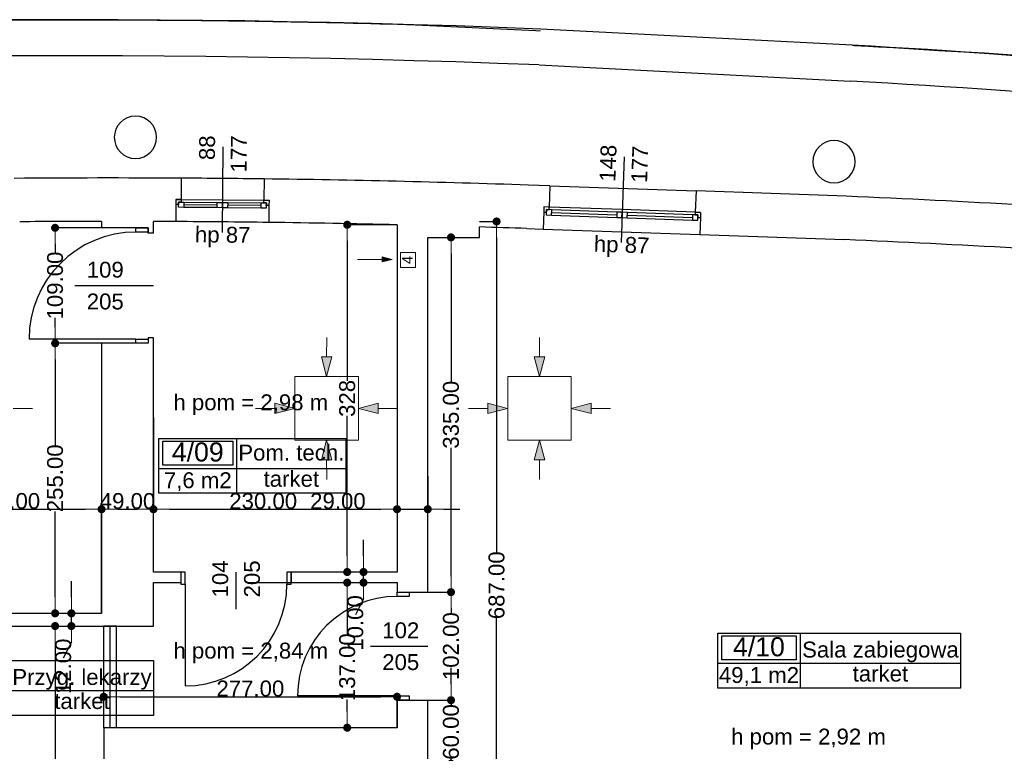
# Model space of a CAD drawing. Header units: millimetres. Extents: x -166872 to -65719, y 14266 to 44345.
# Tile 25 of 65: x -134011 to -124714, y 37437 to 44345. Entities that reach past the tile are written whole.
import ezdxf
from ezdxf.enums import TextEntityAlignment as Align

# ---------------------------------------------------------------- set-up
doc = ezdxf.new("R2010")
doc.units = ezdxf.units.MM
doc.header["$MEASUREMENT"] = 0
doc.linetypes.add('Wipeout_Contour', pattern=[1000, 0, -1000])
for name, color, linetype in [('Belka', 7, 'Continuous'), ('Drzwi', 7, 'Continuous'), ('Linia', 7, 'Continuous'), ('Obiekt', 7, 'Continuous'), ('Okno', 7, 'Continuous'), ('Strefa', 7, 'Continuous'), ('Strop', 7, 'Continuous'), ('Słup', 7, 'Continuous'), ('Tekst', 7, 'Continuous'), ('Wymiary', 63, 'Continuous'), ('Ściana', 7, 'Continuous')]:
    doc.layers.add(name, color=color, linetype=linetype)
doc.styles.add('Arial', font='txt')
doc.styles.add('Times new roman', font='txt')
doc.dimstyles.new('GENERATED_STYLE__1', dxfattribs={"dimtxt": 150, "dimasz": 152, "dimexe": 0.18, "dimexo": 0, "dimgap": 0.09, "dimtad": 1, "dimtih": 1, "dimtoh": 1, "dimlfac": 0.1, "dimzin": 0, "dimdsep": 46, "dimtxsty": 'Arial', "dimblk": 'ARROWHEAD_11', "dimblk1": 'ARROWHEAD_11', "dimblk2": 'ARROWHEAD_11', "dimcen": 0.09, "dimclrd": 114, "dimclre": 114, "dimclrt": 114, "dimazin": 0, "dimtfac": 1, "dimtdec": 4, "dimtmove": 0, "dimatfit": 3, "dimfxl": 1, "dimtolj": 1, "dimtzin": 0, "dimarcsym": 0})
doc.dimstyles.new('GENERATED_STYLE__2', dxfattribs={"dimtxt": 150, "dimasz": 152, "dimexe": 0.18, "dimexo": 0, "dimgap": 0.09, "dimtad": 1, "dimlfac": 0.1, "dimzin": 0, "dimdsep": 46, "dimtxsty": 'Arial', "dimblk": 'ARROWHEAD_11', "dimblk1": 'ARROWHEAD_11', "dimblk2": 'ARROWHEAD_11', "dimcen": 0.09, "dimclrd": 114, "dimclre": 114, "dimclrt": 114, "dimazin": 0, "dimtfac": 1, "dimtdec": 4, "dimtmove": 0, "dimatfit": 3, "dimfxl": 1, "dimtolj": 1, "dimtzin": 0, "dimarcsym": 0})

# ---------------------------------------------------------------- blocks, each defined once
blk = doc.blocks.new('Przyg. lekarzy_4_08_8', base_point=(-134097.5, 38009.7))
at = {"layer": 'Strefa'}
for p, q in [((-134831.6, 38292.6), (-132748.2, 38292.6)), ((-134831.6, 37774), (-134831.6, 38292.6)), ((-134794.9, 38266.6), (-134134.2, 38266.6)), ((-134794.9, 38040.3), (-134794.9, 38266.6)), ((-134134.2, 38266.6), (-134134.2, 38040.3)), ((-134097.5, 38292.6), (-134097.5, 37774)), ((-132748.2, 38292.6), (-132748.2, 37774)), ((-134134.2, 38040.3), (-134794.9, 38040.3)), ((-134831.6, 38009.7), (-132748.2, 38009.7)), ((-132748.2, 37774), (-134831.6, 37774))]:
    blk.add_line(p, q, dxfattribs=at)
at = {"layer": 'Strefa', "style": 'Arial'}
for tag, height, p in [('ROOM_NUMBER', 180, (-134464.5, 38164.6)), ('ROOM_NAME', 150, (-133422.9, 38138.1)), ('ROOM_CALC_AREA', 150, (-134464.5, 37897.6)), ('floor_f', 150, (-133422.9, 37911))]:
    blk.add_attdef(tag, text='', height=height, dxfattribs=at).set_placement(p, align=Align.MIDDLE_CENTER)
blk = doc.blocks.new('Pom. tech._4_09_9', base_point=(-131962.5, 40108.2))
at = {"layer": 'Strefa'}
for p, q in [((-132696.5, 40391.1), (-130930, 40391.1)), ((-132696.5, 39872.5), (-132696.5, 40391.1)), ((-132659.8, 40365.1), (-131999.2, 40365.1)), ((-132659.8, 40138.8), (-132659.8, 40365.1)), ((-131999.2, 40365.1), (-131999.2, 40138.8)), ((-131962.5, 40391.1), (-131962.5, 39872.5)), ((-130930, 40391.1), (-130930, 39872.5)), ((-132696.5, 40108.2), (-130930, 40108.2)), ((-131999.2, 40138.8), (-132659.8, 40138.8)), ((-130930, 39872.5), (-132696.5, 39872.5))]:
    blk.add_line(p, q, dxfattribs=at)
at = {"layer": 'Strefa', "style": 'Arial'}
for tag, height, p in [('ROOM_NUMBER', 180, (-132329.5, 40263.1)), ('ROOM_NAME', 150, (-131446.3, 40257)), ('ROOM_CALC_AREA', 150, (-132329.5, 39996.2)), ('floor_f', 150, (-131446.3, 40009.5))]:
    blk.add_attdef(tag, text='', height=height, dxfattribs=at).set_placement(p, align=Align.MIDDLE_CENTER)
blk = doc.blocks.new('Sala zabiegowa_4_10_10', base_point=(-126641.4, 38268.8))
at = {"layer": 'Strefa'}
for p, q in [((-127420.4, 38551.7), (-125126.5, 38551.7)), ((-127420.4, 38033.1), (-127420.4, 38551.7)), ((-127381.5, 38525.7), (-126680.3, 38525.7)), ((-127381.5, 38299.5), (-127381.5, 38525.7)), ((-126680.3, 38525.7), (-126680.3, 38299.5)), ((-126641.4, 38551.7), (-126641.4, 38033.1)), ((-125126.5, 38551.7), (-125126.5, 38033.1)), ((-127420.4, 38268.8), (-125126.5, 38268.8)), ((-126680.3, 38299.5), (-127381.5, 38299.5)), ((-125126.5, 38033.1), (-127420.4, 38033.1))]:
    blk.add_line(p, q, dxfattribs=at)
at = {"layer": 'Strefa', "style": 'Arial'}
for tag, height, p in [('ROOM_NUMBER', 180, (-127030.9, 38423.8)), ('ROOM_NAME', 150, (-125883.9, 38397.2)), ('ROOM_CALC_AREA', 150, (-127030.9, 38156.8)), ('floor_f', 150, (-125883.9, 38170.1))]:
    blk.add_attdef(tag, text='', height=height, dxfattribs=at).set_placement(p, align=Align.MIDDLE_CENTER)
blk = doc.blocks.new('ARROWHEAD_11')
at = {"color": 0, "linetype": 'Continuous', "lineweight": 0}
blk.add_line((0, 0), (-1, 0), dxfattribs=at)
at = {"color": 0, "linetype": 'Continuous', "lineweight": 0, "const_width": 0.25, "flags": 128}
blk.add_lwpolyline([(-0.125, 0, 1), (0.125, 0, 1)], format="xyb", close=True, dxfattribs=at)
blk = doc.blocks.new('*D5868')
at = {"layer": 'Defpoints', "color": 0}
for p in [(-130158, 37919.3), (-129938.5, 37919.3), (-130158, 37319.3)]:
    blk.add_point(p, dxfattribs=at)
at = {"layer": 'Wymiary', "color": 114, "lineweight": -2}
for p, q in [((-129938.5, 38071.3), (-129938.5, 38223.3)), ((-130158, 37919.3), (-129938.3, 37919.3)), ((-129938.5, 37919.3), (-129938.5, 37872.7)), ((-130158, 37319.3), (-129938.3, 37319.3)), ((-129938.5, 37319.3), (-129938.5, 37366)), ((-129938.5, 37167.3), (-129938.5, 37015.3))]:
    blk.add_line(p, q, dxfattribs=at)
at = {"layer": 'Wymiary', "color": 114, "lineweight": -2, "xscale": 152, "yscale": 152, "zscale": 152}
for p, rotation in [((-129938.5, 37919.3), 270), ((-129938.5, 37319.3), 90)]:
    blk.add_blockref('ARROWHEAD_11', p, dxfattribs=dict(at, rotation=rotation))
at = {"layer": 'Wymiary', "color": 114, "lineweight": 13, "insert": (-129938.5, 37619.3), "char_height": 150, "attachment_point": 5, "rotation": 90, "style": 'Arial'}
blk.add_mtext('\\A1;60.00', dxfattribs=at)
blk = doc.blocks.new('*D5869')
at = {"layer": 'Defpoints', "color": 0}
for p in [(-130158, 38939.3), (-129938.5, 38939.3), (-130158, 37919.3)]:
    blk.add_point(p, dxfattribs=at)
at = {"layer": 'Wymiary', "color": 114, "lineweight": -2}
for p, q in [((-130158, 38939.3), (-129938.3, 38939.3)), ((-129938.5, 38787.3), (-129938.5, 38733.5)), ((-129938.5, 38071.3), (-129938.5, 38125.2)), ((-130158, 37919.3), (-129938.3, 37919.3))]:
    blk.add_line(p, q, dxfattribs=at)
at = {"layer": 'Wymiary', "color": 114, "lineweight": -2, "xscale": 152, "yscale": 152, "zscale": 152}
for p, rotation in [((-129938.5, 38939.3), 90), ((-129938.5, 37919.3), 270)]:
    blk.add_blockref('ARROWHEAD_11', p, dxfattribs=dict(at, rotation=rotation))
at = {"layer": 'Wymiary', "color": 114, "lineweight": 13, "insert": (-129938.5, 38429.3), "char_height": 150, "attachment_point": 5, "rotation": 90, "style": 'Arial'}
blk.add_mtext('\\A1;102.00', dxfattribs=at)
blk = doc.blocks.new('*D5870')
at = {"layer": 'Defpoints', "color": 0}
for p in [(-130158, 42289.3), (-129938.5, 42289.3), (-130158, 38939.3)]:
    blk.add_point(p, dxfattribs=at)
at = {"layer": 'Wymiary', "color": 114, "lineweight": -2}
for p, q in [((-130158, 42289.3), (-129938.3, 42289.3)), ((-129938.5, 42137.3), (-129938.5, 40925.5)), ((-129938.5, 39091.3), (-129938.5, 40303.2)), ((-130158, 38939.3), (-129938.3, 38939.3))]:
    blk.add_line(p, q, dxfattribs=at)
at = {"layer": 'Wymiary', "color": 114, "lineweight": -2, "xscale": 152, "yscale": 152, "zscale": 152}
for p, rotation in [((-129938.5, 42289.3), 90), ((-129938.5, 38939.3), 270)]:
    blk.add_blockref('ARROWHEAD_11', p, dxfattribs=dict(at, rotation=rotation))
at = {"layer": 'Wymiary', "color": 114, "lineweight": 13, "insert": (-129938.5, 40614.3), "char_height": 150, "attachment_point": 5, "rotation": 90, "style": 'Arial'}
blk.add_mtext('\\A1;335.00', dxfattribs=at)
blk = doc.blocks.new('*D5871')
at = {"layer": 'Defpoints', "color": 0}
for p in [(-131843, 39029.3), (-130918.4, 39029.3), (-130448, 37659.3)]:
    blk.add_point(p, dxfattribs=at)
at = {"layer": 'Wymiary', "color": 114, "lineweight": -2}
for p, q in [((-131843, 39029.3), (-130918.2, 39029.3)), ((-130918.4, 38877.3), (-130918.4, 38534.6)), ((-130918.4, 37811.3), (-130918.4, 37926.4)), ((-130448, 37659.3), (-130918.6, 37659.3))]:
    blk.add_line(p, q, dxfattribs=at)
at = {"layer": 'Wymiary', "color": 114, "lineweight": -2, "xscale": 152, "yscale": 152, "zscale": 152}
for p, rotation in [((-130918.4, 39029.3), 90), ((-130918.4, 37659.3), 270)]:
    blk.add_blockref('ARROWHEAD_11', p, dxfattribs=dict(at, rotation=rotation))
at = {"layer": 'Wymiary', "color": 114, "lineweight": 13, "insert": (-130918.4, 38230.5), "char_height": 150, "attachment_point": 5, "rotation": 90, "style": 'Arial'}
blk.add_mtext('\\A1;137.00', dxfattribs=at)
blk = doc.blocks.new('*D5872')
at = {"layer": 'Defpoints', "color": 0}
for p in [(-130765, 39129.3), (-130448, 39129.3), (-131843, 39029.3)]:
    blk.add_point(p, dxfattribs=at)
at = {"layer": 'Wymiary', "color": 114, "lineweight": -2}
for p, q in [((-130765, 39281.3), (-130765, 39433.3)), ((-130448, 39129.3), (-130765.2, 39129.3)), ((-130765, 39029.3), (-130765, 39129.3)), ((-131843, 39029.3), (-130764.9, 39029.3)), ((-130765, 38877.3), (-130841.7, 38725.3))]:
    blk.add_line(p, q, dxfattribs=at)
at = {"layer": 'Wymiary', "color": 114, "lineweight": -2, "xscale": 152, "yscale": 152, "zscale": 152}
for p, rotation in [((-130765, 39129.3), 270), ((-130765, 39029.3), 90)]:
    blk.add_blockref('ARROWHEAD_11', p, dxfattribs=dict(at, rotation=rotation))
at = {"layer": 'Wymiary', "color": 114, "lineweight": 13, "insert": (-130841.7, 38648.6), "char_height": 150, "attachment_point": 5, "rotation": 90, "style": 'Arial'}
blk.add_mtext('\\A1;10.00', dxfattribs=at)
blk = doc.blocks.new('*D5873')
at = {"layer": 'Defpoints', "color": 0}
for p in [(-130918.4, 42408.3), (-130448, 42408.3), (-130448, 39129.3)]:
    blk.add_point(p, dxfattribs=at)
at = {"layer": 'Wymiary', "color": 114, "lineweight": -2}
for p, q in [((-130448, 42408.3), (-130918.6, 42408.3)), ((-130918.4, 42256.3), (-130918.4, 40934.7)), ((-130918.4, 39281.3), (-130918.4, 40602.9)), ((-130448, 39129.3), (-130918.6, 39129.3))]:
    blk.add_line(p, q, dxfattribs=at)
at = {"layer": 'Wymiary', "color": 114, "lineweight": -2, "xscale": 152, "yscale": 152, "zscale": 152}
for p, rotation in [((-130918.4, 42408.3), 90), ((-130918.4, 39129.3), 270)]:
    blk.add_blockref('ARROWHEAD_11', p, dxfattribs=dict(at, rotation=rotation))
at = {"layer": 'Wymiary', "color": 114, "lineweight": 13, "insert": (-130918.4, 40768.8), "char_height": 150, "attachment_point": 5, "rotation": 90, "style": 'Arial'}
blk.add_mtext('\\A1;328', dxfattribs=at)
blk = doc.blocks.new('*D5874')
at = {"layer": 'Defpoints', "color": 0}
for p in [(-134878, 38619.3), (-133676.4, 38619.3), (-133178, 35229.3)]:
    blk.add_point(p, dxfattribs=at)
at = {"layer": 'Wymiary', "color": 114, "lineweight": -2}
for p, q in [((-134878, 38619.3), (-133676.2, 38619.3)), ((-133676.4, 38467.3), (-133676.4, 37121.6)), ((-133676.4, 35381.3), (-133676.4, 36499.4)), ((-133178, 35229.3), (-133676.6, 35229.3))]:
    blk.add_line(p, q, dxfattribs=at)
at = {"layer": 'Wymiary', "color": 114, "lineweight": -2, "xscale": 152, "yscale": 152, "zscale": 152}
for p, rotation in [((-133676.4, 38619.3), 90), ((-133676.4, 35229.3), 270)]:
    blk.add_blockref('ARROWHEAD_11', p, dxfattribs=dict(at, rotation=rotation))
at = {"layer": 'Wymiary', "color": 114, "lineweight": 13, "insert": (-133676.4, 36810.5), "char_height": 150, "attachment_point": 5, "rotation": 90, "style": 'Arial'}
blk.add_mtext('\\A1;339.00', dxfattribs=at)
blk = doc.blocks.new('*D5875')
at = {"layer": 'Defpoints', "color": 0}
for p in [(-133523, 38739.3), (-133238, 38739.3), (-134878, 38619.3)]:
    blk.add_point(p, dxfattribs=at)
at = {"layer": 'Wymiary', "color": 114, "lineweight": -2}
for p, q in [((-133523, 38891.3), (-133523, 39043.3)), ((-133238, 38739.3), (-133523.2, 38739.3)), ((-133523, 38619.3), (-133523, 38739.3)), ((-134878, 38619.3), (-133522.9, 38619.3)), ((-133523, 38467.3), (-133599.7, 38315.3))]:
    blk.add_line(p, q, dxfattribs=at)
at = {"layer": 'Wymiary', "color": 114, "lineweight": -2, "xscale": 152, "yscale": 152, "zscale": 152}
for p, rotation in [((-133523, 38739.3), 270), ((-133523, 38619.3), 90)]:
    blk.add_blockref('ARROWHEAD_11', p, dxfattribs=dict(at, rotation=rotation))
at = {"layer": 'Wymiary', "color": 114, "lineweight": 13, "insert": (-133599.7, 38238.6), "char_height": 150, "attachment_point": 5, "rotation": 90, "style": 'Arial'}
blk.add_mtext('\\A1;12.00', dxfattribs=at)
blk = doc.blocks.new('*D5876')
at = {"layer": 'Defpoints', "color": 0}
for p in [(-133676.4, 41289.3), (-133238, 41289.3), (-133238, 38739.3)]:
    blk.add_point(p, dxfattribs=at)
at = {"layer": 'Wymiary', "color": 114, "lineweight": -2}
for p, q in [((-133238, 41289.3), (-133676.6, 41289.3)), ((-133676.4, 41137.3), (-133676.4, 40326.8)), ((-133676.4, 38891.3), (-133676.4, 39701.8)), ((-133238, 38739.3), (-133676.6, 38739.3))]:
    blk.add_line(p, q, dxfattribs=at)
at = {"layer": 'Wymiary', "color": 114, "lineweight": -2, "xscale": 152, "yscale": 152, "zscale": 152}
for p, rotation in [((-133676.4, 41289.3), 90), ((-133676.4, 38739.3), 270)]:
    blk.add_blockref('ARROWHEAD_11', p, dxfattribs=dict(at, rotation=rotation))
at = {"layer": 'Wymiary', "color": 114, "lineweight": 13, "insert": (-133676.4, 40014.3), "char_height": 150, "attachment_point": 5, "rotation": 90, "style": 'Arial'}
blk.add_mtext('\\A1;255.00', dxfattribs=at)
blk = doc.blocks.new('*D5877')
at = {"layer": 'Defpoints', "color": 0}
for p in [(-133676.4, 42379.3), (-133238, 42379.3), (-133238, 41289.3)]:
    blk.add_point(p, dxfattribs=at)
at = {"layer": 'Wymiary', "color": 114, "lineweight": -2}
for p, q in [((-133238, 42379.3), (-133676.6, 42379.3)), ((-133676.4, 42227.3), (-133676.4, 42138.5)), ((-133676.4, 41441.3), (-133676.4, 41530.2)), ((-133238, 41289.3), (-133676.6, 41289.3))]:
    blk.add_line(p, q, dxfattribs=at)
at = {"layer": 'Wymiary', "color": 114, "lineweight": -2, "xscale": 152, "yscale": 152, "zscale": 152}
for p, rotation in [((-133676.4, 42379.3), 90), ((-133676.4, 41289.3), 270)]:
    blk.add_blockref('ARROWHEAD_11', p, dxfattribs=dict(at, rotation=rotation))
at = {"layer": 'Wymiary', "color": 114, "lineweight": 13, "insert": (-133676.4, 41834.3), "char_height": 150, "attachment_point": 5, "rotation": 90, "style": 'Arial'}
blk.add_mtext('\\A1;109.00', dxfattribs=at)
blk = doc.blocks.new('*D5900')
at = {"layer": 'Defpoints', "color": 0}
for p in [(-133238, 39722.3), (-135038, 38739.3), (-133238, 38739.3)]:
    blk.add_point(p, dxfattribs=at)
at = {"layer": 'Wymiary', "color": 114, "lineweight": -2}
for p, q in [((-135038, 38739.3), (-135038, 39722.5)), ((-134886, 39722.3), (-133390, 39722.3)), ((-133238, 38739.3), (-133238, 39722.5))]:
    blk.add_line(p, q, dxfattribs=at)
at = {"layer": 'Wymiary', "color": 114, "lineweight": -2, "xscale": 152, "yscale": 152, "zscale": 152, "rotation": 180}
blk.add_blockref('ARROWHEAD_11', (-135038, 39722.3), dxfattribs=at)
at = {"layer": 'Wymiary', "color": 114, "lineweight": -2, "xscale": 152, "yscale": 152, "zscale": 152}
blk.add_blockref('ARROWHEAD_11', (-133238, 39722.3), dxfattribs=at)
at = {"layer": 'Wymiary', "color": 114, "lineweight": 13, "insert": (-134138, 39799), "char_height": 150, "attachment_point": 5, "style": 'Arial'}
blk.add_mtext('\\A1;180.00', dxfattribs=at)
blk = doc.blocks.new('*D5901')
at = {"layer": 'Defpoints', "color": 0}
for p in [(-132748, 40589.6), (-132748, 39722.3), (-133238, 38739.3)]:
    blk.add_point(p, dxfattribs=at)
at = {"layer": 'Wymiary', "color": 114, "lineweight": -2}
for p, q in [((-132748, 40589.6), (-132748, 39722.1)), ((-133238, 38739.3), (-133238, 39722.5)), ((-133086, 39722.3), (-132900, 39722.3))]:
    blk.add_line(p, q, dxfattribs=at)
at = {"layer": 'Wymiary', "color": 114, "lineweight": -2, "xscale": 152, "yscale": 152, "zscale": 152, "rotation": 180}
blk.add_blockref('ARROWHEAD_11', (-133238, 39722.3), dxfattribs=at)
at = {"layer": 'Wymiary', "color": 114, "lineweight": -2, "xscale": 152, "yscale": 152, "zscale": 152}
blk.add_blockref('ARROWHEAD_11', (-132748, 39722.3), dxfattribs=at)
at = {"layer": 'Wymiary', "color": 114, "lineweight": 13, "insert": (-132993, 39799), "char_height": 150, "attachment_point": 5, "style": 'Arial'}
blk.add_mtext('\\A1;49.00', dxfattribs=at)
blk = doc.blocks.new('*D5902')
at = {"layer": 'Defpoints', "color": 0}
for p in [(-132748, 40589.6), (-130448, 40033.8), (-130448, 39722.3)]:
    blk.add_point(p, dxfattribs=at)
at = {"layer": 'Wymiary', "color": 114, "lineweight": -2}
for p, q in [((-132748, 40589.6), (-132748, 39722.1)), ((-130448, 40033.8), (-130448, 39722.1)), ((-132596, 39722.3), (-130600, 39722.3))]:
    blk.add_line(p, q, dxfattribs=at)
at = {"layer": 'Wymiary', "color": 114, "lineweight": -2, "xscale": 152, "yscale": 152, "zscale": 152, "rotation": 180}
blk.add_blockref('ARROWHEAD_11', (-132748, 39722.3), dxfattribs=at)
at = {"layer": 'Wymiary', "color": 114, "lineweight": -2, "xscale": 152, "yscale": 152, "zscale": 152}
blk.add_blockref('ARROWHEAD_11', (-130448, 39722.3), dxfattribs=at)
at = {"layer": 'Wymiary', "color": 114, "lineweight": 13, "insert": (-131711.8, 39799.1), "char_height": 150, "attachment_point": 5, "style": 'Arial'}
blk.add_mtext('\\A1;230.00', dxfattribs=at)
blk = doc.blocks.new('*D5903')
at = {"layer": 'Defpoints', "color": 0}
for p in [(-130448, 40033.8), (-130158, 40033.8), (-130158, 39722.3)]:
    blk.add_point(p, dxfattribs=at)
at = {"layer": 'Wymiary', "color": 114, "lineweight": -2}
for p, q in [((-130448, 40033.8), (-130448, 39722.1)), ((-130158, 40033.8), (-130158, 39722.1)), ((-131260.3, 39722.3), (-130752, 39722.3)), ((-130752, 39722.3), (-130600, 39722.3)), ((-130448, 39722.3), (-130158, 39722.3)), ((-130006, 39722.3), (-129854, 39722.3))]:
    blk.add_line(p, q, dxfattribs=at)
at = {"layer": 'Wymiary', "color": 114, "lineweight": -2, "xscale": 152, "yscale": 152, "zscale": 152}
blk.add_blockref('ARROWHEAD_11', (-130448, 39722.3), dxfattribs=at)
at = {"layer": 'Wymiary', "color": 114, "lineweight": -2, "xscale": 152, "yscale": 152, "zscale": 152, "rotation": 180}
blk.add_blockref('ARROWHEAD_11', (-130158, 39722.3), dxfattribs=at)
at = {"layer": 'Wymiary', "color": 114, "lineweight": 13, "insert": (-131006.2, 39799), "char_height": 150, "attachment_point": 5, "style": 'Arial'}
blk.add_mtext('\\A1;29.00', dxfattribs=at)
blk = doc.blocks.new('*D5904')
at = {"layer": 'Defpoints', "color": 0}
for p in [(-130448, 37951.9), (-133218, 37659.3), (-130448, 37659.3)]:
    blk.add_point(p, dxfattribs=at)
at = {"layer": 'Wymiary', "color": 114, "lineweight": -2}
for p, q in [((-133218, 37659.3), (-133218, 37952.1)), ((-133066, 37951.9), (-130600, 37951.9)), ((-130448, 37659.3), (-130448, 37952.1))]:
    blk.add_line(p, q, dxfattribs=at)
at = {"layer": 'Wymiary', "color": 114, "lineweight": -2, "xscale": 152, "yscale": 152, "zscale": 152, "rotation": 180}
blk.add_blockref('ARROWHEAD_11', (-133218, 37951.9), dxfattribs=at)
at = {"layer": 'Wymiary', "color": 114, "lineweight": -2, "xscale": 152, "yscale": 152, "zscale": 152}
blk.add_blockref('ARROWHEAD_11', (-130448, 37951.9), dxfattribs=at)
at = {"layer": 'Wymiary', "color": 114, "lineweight": 13, "insert": (-131833, 38028.6), "char_height": 150, "attachment_point": 5, "style": 'Arial'}
blk.add_mtext('\\A1;277.00', dxfattribs=at)
blk = doc.blocks.new('*D5905')
at = {"layer": 'Defpoints', "color": 0}
for p in [(-129668, 42439.3), (-129508.1, 42439.3), (-131058, 35569.3)]:
    blk.add_point(p, dxfattribs=at)
at = {"layer": 'Wymiary', "color": 114, "lineweight": -2}
for p, q in [((-129668, 42439.3), (-129508, 42439.3)), ((-129508.1, 42287.3), (-129508.1, 39315.9)), ((-129508.1, 35721.3), (-129508.1, 38692.7)), ((-131058, 35569.3), (-129508, 35569.3))]:
    blk.add_line(p, q, dxfattribs=at)
at = {"layer": 'Wymiary', "color": 114, "lineweight": -2, "xscale": 152, "yscale": 152, "zscale": 152}
for p, rotation in [((-129508.1, 42439.3), 90), ((-129508.1, 35569.3), 270)]:
    blk.add_blockref('ARROWHEAD_11', p, dxfattribs=dict(at, rotation=rotation))
at = {"layer": 'Wymiary', "color": 114, "lineweight": 13, "insert": (-129508.1, 39004.3), "char_height": 150, "attachment_point": 5, "rotation": 90, "style": 'Arial'}
blk.add_mtext('\\A1;687.00', dxfattribs=at)

msp = doc.modelspace()

# ---------------------------------------------------------------- hatches: boundary and pattern name
at = {"layer": 'Linia', "linetype": 'Continuous', "lineweight": 13}
for points in [[(-130495.153, 42081.867), (-130588.454, 42106.867), (-130588.454, 42056.867)], [(-131112.995, 40974.854), (-131062.746, 41161.39), (-131162.746, 41161.523)], [(-129102.74, 40974.854), (-129052.491, 41161.39), (-129152.491, 41161.523)], [(-131414.195, 40674.855), (-131600.797, 40724.855), (-131600.797, 40624.855)], [(-130813.395, 40674.855), (-130626.792, 40624.855), (-130626.792, 40724.855)], [(-129403.941, 40674.855), (-129590.543, 40724.855), (-129590.543, 40624.855)], [(-128803.141, 40674.855), (-128616.538, 40624.855), (-128616.538, 40724.855)], [(-131112.995, 40374.855), (-131162.746, 40188.186), (-131062.746, 40188.319)], [(-129102.74, 40374.855), (-129152.491, 40188.186), (-129052.491, 40188.319)]]:
    msp.add_hatch(color=256, dxfattribs=at).paths.add_polyline_path(points)

# ---------------------------------------------------------------- linework, layer by layer
at = {"layer": 'Belka'}
for p, q in [((-133098.019, 38619.32), (-133218.019, 38619.32)), ((-133218.019, 37659.32), (-133218.019, 38619.32)), ((-133158.019, 37659.32), (-133158.019, 38619.32)), ((-133098.019, 37659.32), (-133098.019, 38619.32)), ((-133098.019, 37659.32), (-133218.019, 37659.32))]:
    msp.add_line(p, q, dxfattribs=at)
at = {"layer": 'Drzwi'}
for p, q in [((-132913.018, 42339.32), (-132913.018, 42379.32)), ((-132913.018, 42379.32), (-132798.018, 42379.32)), ((-132798.018, 42379.32), (-132913.018, 42379.32)), ((-132798.018, 42339.32), (-132913.018, 42339.32)), ((-132798.018, 42379.32), (-132798.018, 42339.32)), ((-132798.018, 42329.32), (-132798.018, 42379.32)), ((-132913.018, 41329.32), (-133923.018, 41329.32)), ((-132913.018, 41289.32), (-132913.018, 41329.32)), ((-132913.018, 41329.32), (-132798.018, 41329.32)), ((-132798.018, 41289.32), (-132913.018, 41289.32)), ((-132798.018, 41289.32), (-132913.018, 41289.32)), ((-132798.018, 41339.32), (-132798.018, 41289.32)), ((-132798.018, 41329.32), (-132798.018, 41289.32)), ((-132448.019, 39129.32), (-132488.019, 39129.32)), ((-132488.019, 39129.32), (-132488.019, 39014.32)), ((-132488.019, 39129.32), (-132488.019, 39029.32)), ((-132448.019, 39014.32), (-132448.019, 39129.32)), ((-131448.019, 39129.32), (-131488.019, 39129.32)), ((-131488.019, 39129.32), (-131488.019, 39014.32)), ((-131448.019, 39014.32), (-131448.019, 39129.32)), ((-131448.019, 39129.32), (-131448.019, 39029.32)), ((-132488.019, 39014.32), (-132448.019, 39014.32)), ((-132448.019, 39014.32), (-132448.019, 38054.32)), ((-131488.019, 39014.32), (-131448.019, 39014.32)), ((-130448.019, 38899.32), (-130448.019, 38939.32)), ((-130448.019, 38939.32), (-130333.019, 38939.32)), ((-130448.019, 38939.32), (-130333.019, 38939.32)), ((-130333.019, 38899.32), (-130448.019, 38899.32)), ((-130333.019, 38939.32), (-130333.019, 38899.32)), ((-130448.019, 37959.32), (-131388.019, 37959.32)), ((-130448.019, 37919.32), (-130448.019, 37959.32)), ((-130448.019, 37959.32), (-130333.019, 37959.32)), ((-130333.019, 37959.32), (-130333.019, 37919.32)), ((-130333.019, 37919.32), (-130448.019, 37919.32)), ((-130448.019, 37919.32), (-130333.019, 37919.32))]:
    msp.add_line(p, q, dxfattribs=at)
for centre, radius, start, end in [((-132913.018, 41329.32), 1010, 90, 180), ((-132448.019, 39014.32), 960, 270, 0), ((-130448.019, 37959.32), 940, 90, 180)]:
    msp.add_arc(centre, radius, start, end, dxfattribs=at)
at = {"layer": 'Linia', "lineweight": 13}
for p, q in [((-130274.518, 42145.201), (-130414.518, 42145.201)), ((-130414.518, 42145.201), (-130414.518, 42005.201)), ((-130274.518, 42005.201), (-130274.518, 42145.201)), ((-130822.845, 42081.867), (-130588.454, 42081.867)), ((-130495.153, 42081.867), (-130588.454, 42106.867)), ((-130588.454, 42056.867), (-130588.454, 42106.867)), ((-130495.153, 42081.867), (-130588.454, 42056.867)), ((-130414.518, 42005.201), (-130274.518, 42005.201)), ((-131112.5, 41345.229), (-131112.746, 41161.457)), ((-129102.246, 41345.229), (-129102.491, 41161.457)), ((-131112.995, 40974.854), (-131162.746, 41161.523)), ((-131162.746, 41161.523), (-131062.746, 41161.39)), ((-131112.995, 40974.854), (-131062.746, 41161.39)), ((-129102.74, 40974.854), (-129152.491, 41161.523)), ((-129152.491, 41161.523), (-129052.491, 41161.39)), ((-129102.74, 40974.854), (-129052.491, 41161.39)), ((-130813.395, 40974.455), (-131413.395, 40974.455)), ((-131413.395, 40974.455), (-131413.395, 40375.255)), ((-130813.395, 40375.255), (-130813.395, 40974.455)), ((-128803.141, 40974.455), (-129403.141, 40974.455)), ((-129403.141, 40974.455), (-129403.141, 40375.255)), ((-128803.141, 40375.255), (-128803.141, 40974.455)), ((-131414.195, 40674.855), (-131600.797, 40724.855)), ((-131600.797, 40624.855), (-131600.797, 40724.855)), ((-130813.395, 40674.855), (-130626.792, 40724.855)), ((-130626.792, 40724.855), (-130626.792, 40624.855)), ((-129403.941, 40674.855), (-129590.543, 40724.855)), ((-129590.543, 40624.855), (-129590.543, 40724.855)), ((-128803.141, 40674.855), (-128616.538, 40724.855)), ((-128616.538, 40724.855), (-128616.538, 40624.855)), ((-133888.697, 40674.855), (-134072.469, 40674.855)), ((-131784.57, 40674.855), (-131600.797, 40674.855)), ((-131414.195, 40674.855), (-131600.797, 40624.855)), ((-130813.395, 40674.855), (-130626.792, 40624.855)), ((-130443.02, 40674.855), (-130626.792, 40674.855)), ((-129774.316, 40674.855), (-129590.543, 40674.855)), ((-129403.941, 40674.855), (-129590.543, 40624.855)), ((-128803.141, 40674.855), (-128616.538, 40624.855)), ((-128432.765, 40674.855), (-128616.538, 40674.855)), ((-131413.395, 40374.455), (-130813.395, 40374.455)), ((-131112.995, 40374.855), (-131162.746, 40188.186)), ((-131112.995, 40374.855), (-131062.746, 40188.319)), ((-129403.141, 40374.455), (-128803.141, 40374.455)), ((-129102.74, 40374.855), (-129152.491, 40188.186)), ((-129102.74, 40374.855), (-129052.491, 40188.319)), ((-131062.746, 40188.319), (-131162.746, 40188.186)), ((-131112.5, 40004.48), (-131112.746, 40188.253)), ((-129052.491, 40188.319), (-129152.491, 40188.186)), ((-129102.246, 40004.48), (-129102.491, 40188.253))]:
    msp.add_line(p, q, dxfattribs=at)
at = {"layer": 'Obiekt'}
for p, q in [((-132092.164, 43145.205), (-132099.556, 42335.239)), ((-128303.994, 43051.172), (-128332.291, 42241.667)), ((-133489.397, 41834.32), (-132748.018, 41834.32)), ((-131968.019, 38777.942), (-131968.019, 39129.32)), ((-130699.397, 38429.32), (-130158.019, 38429.32))]:
    msp.add_line(p, q, dxfattribs=at)
at = {"layer": 'Okno'}
for p, q in [((-129004.054, 42775.46), (-127624.896, 42727.251)), ((-132536.908, 42648.4), (-132537.173, 42598.4)), ((-132536.717, 42648.398), (-132537.173, 42598.4)), ((-132512.174, 42598.172), (-132537.173, 42598.4)), ((-132536.908, 42648.4), (-132486.719, 42647.942)), ((-132486.997, 42647.944), (-132536.908, 42648.4)), ((-132512.402, 42573.173), (-132511.946, 42623.171)), ((-132511.946, 42623.171), (-132512.174, 42598.172)), ((-132486.947, 42622.943), (-132511.946, 42623.171)), ((-132511.946, 42623.171), (-132461.948, 42622.715)), ((-132486.719, 42647.942), (-132486.947, 42622.943)), ((-132486.719, 42647.942), (-132096.735, 42644.382)), ((-132461.948, 42622.715), (-132462.404, 42572.717)), ((-132147.189, 42594.841), (-132462.176, 42597.716)), ((-132461.948, 42622.715), (-132146.961, 42619.84)), ((-132147.417, 42569.842), (-132146.961, 42619.84)), ((-132146.961, 42619.84), (-132096.963, 42619.383)), ((-132097.419, 42569.385), (-132096.963, 42619.383)), ((-132096.963, 42619.383), (-132097.419, 42569.385)), ((-132096.963, 42619.383), (-132046.965, 42618.927)), ((-132096.735, 42644.382), (-131706.751, 42640.823)), ((-132046.965, 42618.927), (-132047.421, 42568.929)), ((-131732.206, 42591.053), (-132047.193, 42593.928)), ((-132046.965, 42618.927), (-131731.978, 42616.052)), ((-131732.435, 42566.054), (-131731.978, 42616.052)), ((-131731.978, 42616.052), (-131681.98, 42615.596)), ((-131706.979, 42615.824), (-131706.751, 42640.823)), ((-131681.98, 42615.596), (-131706.979, 42615.824)), ((-131706.751, 42640.823), (-131656.561, 42640.365)), ((-131706.472, 42640.82), (-131656.561, 42640.365)), ((-131681.98, 42615.596), (-131682.437, 42565.598)), ((-131682.208, 42590.597), (-131681.98, 42615.596)), ((-131657.209, 42590.369), (-131682.208, 42590.597)), ((-131656.753, 42640.367), (-131657.209, 42590.369)), ((-131656.561, 42640.365), (-131657.209, 42590.369)), ((-132462.404, 42572.717), (-132512.402, 42573.173)), ((-132147.417, 42569.842), (-132462.404, 42572.717)), ((-132147.417, 42569.842), (-132462.404, 42572.717)), ((-132097.419, 42569.385), (-132147.417, 42569.842)), ((-132047.421, 42568.929), (-132097.419, 42569.385)), ((-131732.435, 42566.054), (-132047.421, 42568.929)), ((-131732.435, 42566.054), (-132047.421, 42568.929)), ((-131682.437, 42565.598), (-131732.435, 42566.054)), ((-129061.01, 42577.329), (-129062.757, 42527.359)), ((-129062.757, 42527.359), (-129037.772, 42526.486)), ((-129011.04, 42575.582), (-129061.01, 42577.329)), ((-129011.04, 42575.582), (-129061.01, 42577.329)), ((-129036.898, 42551.471), (-129038.645, 42501.501)), ((-129038.645, 42501.501), (-128988.676, 42499.755)), ((-129037.772, 42526.486), (-129036.898, 42551.471)), ((-129036.898, 42551.471), (-129011.914, 42550.597)), ((-128986.929, 42549.724), (-129036.898, 42551.471)), ((-129011.914, 42550.597), (-129011.04, 42575.582)), ((-128321.461, 42551.478), (-129011.04, 42575.582)), ((-128988.676, 42499.755), (-128986.929, 42549.724)), ((-128988.676, 42499.755), (-128374.051, 42478.27)), ((-128988.676, 42499.755), (-128374.051, 42478.27)), ((-128987.802, 42524.739), (-128373.178, 42503.255)), ((-128372.304, 42528.24), (-128986.929, 42549.724)), ((-128372.304, 42528.24), (-128374.051, 42478.27)), ((-128322.335, 42526.493), (-128372.304, 42528.24)), ((-128324.082, 42476.523), (-128322.335, 42526.493)), ((-128322.335, 42526.493), (-128324.082, 42476.523)), ((-128272.365, 42524.746), (-128322.335, 42526.493)), ((-127631.883, 42527.373), (-128321.461, 42551.478)), ((-128274.112, 42474.777), (-128272.365, 42524.746)), ((-128273.239, 42499.761), (-127658.614, 42478.277)), ((-127657.741, 42503.262), (-128272.365, 42524.746)), ((-127657.741, 42503.262), (-127659.487, 42453.292)), ((-127607.771, 42501.515), (-127657.741, 42503.262)), ((-127631.883, 42527.373), (-127632.756, 42502.388)), ((-127632.756, 42502.388), (-127607.771, 42501.515)), ((-127581.913, 42525.626), (-127631.883, 42527.373)), ((-127631.883, 42527.373), (-127581.913, 42525.626)), ((-127609.518, 42451.546), (-127607.771, 42501.515)), ((-127607.771, 42501.515), (-127608.645, 42476.53)), ((-127581.913, 42525.626), (-127583.66, 42475.657)), ((-128374.051, 42478.27), (-128324.082, 42476.523)), ((-128324.082, 42476.523), (-128274.112, 42474.777)), ((-128274.112, 42474.777), (-127659.487, 42453.292)), ((-128274.112, 42474.777), (-127659.487, 42453.292)), ((-127659.487, 42453.292), (-127609.518, 42451.546)), ((-127608.645, 42476.53), (-127583.66, 42475.657)), ((-129068.346, 42367.457), (-127589.249, 42315.755))]:
    msp.add_line(p, q, dxfattribs=at)
for radius, start, end in [(114917.18, 89.28214332, 89.67199591), (114507.18, 89.25721416, 89.69692507)]:
    msp.add_arc((-133143.72, -72067.176), radius, start, end, dxfattribs=at)
at = {"layer": 'Strop', "flags": 128}
msp.add_lwpolyline([(-96528.019, 14639.32), (-140258.019, 14639.32), (-141547.974, 14639.32), (-141547.974, 16204.96), (-158346.468, 31536.991), (-159768.887, 29978.522), (-165456.021, 35169.185), (-162779.93, 38101.664), (-160850.538, 36340.703), (-154498.018, 36340.703), (-154498.018, 42361.953, -0.00002607), (-154486.563, 42364.139, -0.04841545), (-132966.516, 44343.261, -0.0060186), (-130274.231, 44297.262), (-126000.282, 44095.254, -0.00045657), (-125806.601, 44084.047, -0.01791801), (-118229.318, 43365.515, -0.00776908), (-114963.359, 42885.553), (-114963.364, 42885.522, -0.034913), (-97147.904, 38702.246, -0.03139835)], format="xyb", dxfattribs=at)
at = {"layer": 'Słup'}
for p, q in [((-129668.019, 42289.32), (-129668.019, 42387.242)), ((-130158.019, 42289.32), (-129668.019, 42289.32))]:
    msp.add_line(p, q, dxfattribs=at)
for centre, start, end in [((-132917.87, 43233.896), 0, 180), ((-132917.87, 43233.896), 180, 0), ((-126321.874, 43004.047), 0, 180), ((-126321.874, 43004.047), 180, 0)]:
    msp.add_arc(centre, 200, start, end, dxfattribs=at)
at = {"layer": 'Ściana'}
for p, q in [((-132485.851, 42848.121), (-132486.997, 42647.944)), ((-131703.965, 42840.985), (-131706.472, 42640.82)), ((-129004.054, 42775.46), (-129011.04, 42575.582)), ((-127624.896, 42727.251), (-127631.883, 42527.373)), ((-132537.173, 42598.4), (-132538.019, 42438.402)), ((-132536.908, 42648.4), (-132537.173, 42598.4)), ((-132486.997, 42647.944), (-132536.908, 42648.4)), ((-131706.472, 42640.82), (-131656.561, 42640.365)), ((-131657.209, 42590.369), (-131659.284, 42430.382)), ((-131656.561, 42640.365), (-131657.209, 42590.369)), ((-129062.757, 42527.359), (-129068.346, 42367.457)), ((-129061.01, 42577.329), (-129062.757, 42527.359)), ((-129011.04, 42575.582), (-129061.01, 42577.329)), ((-127631.883, 42527.373), (-127581.913, 42525.626)), ((-127581.913, 42525.626), (-127583.66, 42475.657)), ((-127583.66, 42475.657), (-127589.249, 42315.755)), ((-132913.018, 42379.32), (-133238.018, 42379.32)), ((-132798.018, 42379.32), (-132913.018, 42379.32)), ((-132798.018, 42329.32), (-132798.018, 42379.32)), ((-132748.018, 42329.32), (-132798.018, 42329.32)), ((-132913.018, 41289.32), (-133238.018, 41289.32)), ((-132798.018, 41289.32), (-132913.018, 41289.32)), ((-132748.018, 41339.32), (-132798.018, 41339.32)), ((-132798.018, 41339.32), (-132798.018, 41289.32)), ((-132488.019, 39129.32), (-132488.019, 39029.32)), ((-131448.019, 39129.32), (-131448.019, 39029.32)), ((-130448.019, 38939.32), (-130333.019, 38939.32)), ((-130333.019, 38939.32), (-130158.019, 38939.32)), ((-130448.019, 37919.32), (-130333.019, 37919.32)), ((-130333.019, 37919.32), (-130158.019, 37919.32))]:
    msp.add_line(p, q, dxfattribs=at)
at = {"layer": 'Ściana', "flags": 128}
for points in [[(-129004.054, 42775.46), (-129207.046, 42782.556)], [(-126206.085, 42677.656), (-127624.896, 42727.251)], [(-133238.018, 42439.965), (-133238.018, 42379.32)], [(-132748.018, 42329.32), (-132748.018, 42439.32)], [(-130448.019, 42408.269), (-130448.019, 39129.32)], [(-129221.23, 42372.801), (-129068.346, 42367.457)], [(-127589.249, 42315.755), (-126221.902, 42267.958)], [(-130158.019, 38939.32), (-130158.019, 42289.32)], [(-133238.018, 41289.32), (-133238.018, 38739.32)], [(-132748.018, 39129.32), (-132748.018, 41339.32)], [(-132488.019, 39129.32), (-132748.018, 39129.32)], [(-130448.019, 39129.32), (-131448.019, 39129.32)], [(-132748.018, 38619.32), (-132748.018, 39029.32)], [(-132748.018, 39029.32), (-132488.019, 39029.32)], [(-131448.019, 39029.32), (-130448.019, 39029.32)], [(-130448.019, 39029.32), (-130448.019, 38939.32)], [(-133238.018, 38739.32), (-135038.018, 38739.32)], [(-134878.018, 38619.32), (-132748.018, 38619.32)], [(-130448.019, 37919.32), (-130448.019, 37659.32)], [(-130158.019, 37319.32), (-130158.019, 37919.32)], [(-133218.019, 37659.32), (-133218.019, 35229.32)], [(-131368.019, 37659.32), (-133218.019, 37659.32)], [(-130448.019, 37659.32), (-131368.019, 37659.32)]]:
    msp.add_lwpolyline(points, dxfattribs=at)
at = {"layer": 'Ściana'}
for centre, radius, start, end in [((-133531.018, -67507.619), 111852.304, 87.72543787, 100.80415552), ((-133531.018, -67507.619), 111512.304, 87.72650486, 100.6596811), ((-133143.72, -72067.176), 114917.18, 89.67199591, 90.45887554), ((-133143.72, -72067.176), 114917.18, 88.03685654, 89.28214332), ((-130623.425, -61871.074), 104642.008, 86.6610521, 87.58060665), ((-133143.72, -72067.176), 114507.18, 90.047184, 90.43394638), ((-133143.72, -72067.176), 114507.18, 89.69692507, 89.80200306), ((-133143.72, -72067.176), 114507.18, 88.65103158, 89.25721416), ((-133143.72, -72067.176), 114507.18, 88.03692601, 88.26060165), ((-130623.425, -61871.074), 104232.008, 86.68842914, 87.5797865)]:
    msp.add_arc(centre, radius, start, end, dxfattribs=at)

# ---------------------------------------------------------------- block references
at = {"layer": 'Strefa'}
ref = msp.add_blockref('Pom. tech._4_09_9', (-131962.5, 40108.206), dxfattribs=at)
ref.add_attrib('ROOM_NAME', 'Pom. tech.', dxfattribs={"color": 7, "height": 150, "style": 'Arial'}).set_placement((-131446.257, 40257.023), align=Align.MIDDLE_CENTER)
ref.add_attrib('ROOM_NUMBER', '4/09', dxfattribs={"color": 7, "height": 180, "style": 'Arial'}).set_placement((-132329.52, 40263.091), align=Align.MIDDLE_CENTER)
ref.add_attrib('ROOM_CALC_AREA', '7,6 m2', dxfattribs={"color": 7, "height": 150, "style": 'Arial'}).set_placement((-132329.52, 39996.151), align=Align.MIDDLE_CENTER)
ref.add_attrib('floor_f', 'tarket', dxfattribs={"color": 7, "height": 150, "style": 'Arial'}).set_placement((-131446.257, 40009.523), align=Align.MIDDLE_CENTER)
ref = msp.add_blockref('Sala zabiegowa_4_10_10', (-126641.388, 38268.809), dxfattribs=at)
ref.add_attrib('ROOM_NAME', 'Sala zabiegowa', dxfattribs={"color": 7, "height": 150, "style": 'Arial'}).set_placement((-125883.946, 38397.209), align=Align.MIDDLE_CENTER)
ref.add_attrib('ROOM_NUMBER', '4/10', dxfattribs={"color": 7, "height": 180, "style": 'Arial'}).set_placement((-127030.909, 38423.757), align=Align.MIDDLE_CENTER)
ref.add_attrib('ROOM_CALC_AREA', '49,1 m2', dxfattribs={"color": 7, "height": 150, "style": 'Arial'}).set_placement((-127030.909, 38156.755), align=Align.MIDDLE_CENTER)
ref.add_attrib('floor_f', 'tarket', dxfattribs={"color": 7, "height": 150, "style": 'Arial'}).set_placement((-125883.946, 38170.126), align=Align.MIDDLE_CENTER)
ref = msp.add_blockref('Przyg. lekarzy_4_08_8', (-134097.513, 38009.701), dxfattribs=at)
ref.add_attrib('ROOM_NAME', 'Przyg. lekarzy', dxfattribs={"color": 7, "height": 150, "style": 'Arial'}).set_placement((-133422.872, 38138.101), align=Align.MIDDLE_CENTER)
ref.add_attrib('ROOM_NUMBER', '4/08', dxfattribs={"color": 7, "height": 180, "style": 'Arial'}).set_placement((-134464.534, 38164.587), align=Align.MIDDLE_CENTER)
ref.add_attrib('ROOM_CALC_AREA', '9,2 m2', dxfattribs={"color": 7, "height": 150, "style": 'Arial'}).set_placement((-134464.534, 37897.647), align=Align.MIDDLE_CENTER)
ref.add_attrib('floor_f', 'tarket', dxfattribs={"color": 7, "height": 150, "style": 'Arial'}).set_placement((-133422.872, 37911.018), align=Align.MIDDLE_CENTER)

# ---------------------------------------------------------------- texts
at = {"layer": 'Obiekt', "char_height": 150, "attachment_point": 7, "style": 'Arial'}
for s, insert, rotation in [('\\A1;{\\fArial|b0|i0|c238|p38;88}', (-132165.857, 43018.215), 89.4770696), ('\\A1;{\\fArial|b0|i0|c238|p38;177}', (-131869.377, 42901.675), 89.4770696), ('\\A1;{\\fArial|b0|i0|c238|p38;148}', (-128384.918, 42812.367), 87.9980186), ('\\A1;{\\fArial|b0|i0|c238|p38;177}', (-128087.568, 42801.973), 87.9980186), ('\\A1;{\\fArial|b0|i0|c238|p38;hp 87}', (-132357.288, 42196.751), 359.4770696), ('\\A1;{\\fArial|b0|i0|c238|p38;hp 87}', (-128593.512, 42109.878), 357.9980186), ('\\A1;{\\fArial|b0|i0|c238|p38;104}', (-132040.55, 38889.494), 90), ('\\A1;{\\fArial|b0|i0|c238|p38;205}', (-131740.55, 38889.494), 90)]:
    msp.add_mtext(s, dxfattribs=dict(at, insert=insert, rotation=rotation))
for s, insert in [('\\A1;{\\fArial|b0|i0|c238|p38;109}', (-133377.845, 41906.852)), ('\\A1;{\\fArial|b0|i0|c238|p38;205}', (-133377.845, 41606.852)), ('\\A1;{\\fArial|b0|i0|c238|p38;102}', (-130587.845, 38501.852)), ('\\A1;{\\fArial|b0|i0|c238|p38;205}', (-130587.845, 38201.852))]:
    msp.add_mtext(s, dxfattribs=dict(at, insert=insert))
at = {"layer": 'Tekst', "lineweight": 13, "insert": (-130350.232, 42037.258), "char_height": 100, "attachment_point": 4, "rotation": 90, "style": 'Arial'}
msp.add_mtext('\\A1;{\\fArial|b0|i0|c238|p38;4}', dxfattribs=at)
at = {"layer": 'Tekst', "char_height": 150, "attachment_point": 2, "style": 'Times new roman'}
for s, insert in [('\\A1;{\\fArial|b0|i0|c0|p38;h pom = 2,98 m}', (-131828.857, 40806.916)), ('\\A1;{\\fArial|b0|i0|c0|p38;h pom = 2,84 m}', (-131828.857, 38462.213)), ('\\A1;{\\fArial|b0|i0|c0|p38;h pom = 2,92 m}', (-126563.077, 37650.633))]:
    msp.add_mtext(s, dxfattribs=dict(at, insert=insert))

# ---------------------------------------------------------------- dimensions: what is measured, and where the dimension line sits
at = {"layer": 'Wymiary', "lineweight": 13}
for base, p1, p2, picture, middle in [((-133676.396, 42379.32), (-133238.018, 41289.32), (-133238.018, 42379.32), '*D5877', (-133676.396, 41834.32)), ((-129508.141, 42439.32), (-131058.019, 35569.32), (-129668.019, 42439.32), '*D5905', (-129508.141, 39004.32)), ((-129938.497, 42289.32), (-130158.019, 38939.32), (-130158.019, 42289.32), '*D5870', (-129938.497, 40614.32)), ((-133676.396, 41289.32), (-133238.018, 38739.32), (-133238.018, 41289.32), '*D5876', (-133676.396, 40014.32)), ((-130765.043, 39129.32), (-131843.019, 39029.32), (-130448.019, 39129.32), '*D5872', (-130841.719, 38648.644)), ((-130918.395, 39029.32), (-130448.019, 37659.32), (-131843.019, 39029.32), '*D5871', (-130918.395, 38230.491)), ((-133523.044, 38739.32), (-134878.018, 38619.32), (-133238.018, 38739.32), '*D5875', (-133599.72, 38238.644)), ((-129938.497, 38939.32), (-130158.019, 37919.32), (-130158.019, 38939.32), '*D5869', (-129938.497, 38429.32)), ((-133676.396, 38619.32), (-133178.018, 35229.32), (-134878.018, 38619.32), '*D5874', (-133676.396, 36810.491)), ((-129938.497, 37919.32), (-130158.019, 37319.32), (-130158.019, 37919.32), '*D5868', (-129938.497, 37619.32))]:
    dim = msp.add_linear_dim(base=base, p1=p1, p2=p2, angle=90, dimstyle='GENERATED_STYLE__2', dxfattribs=at)
    dim.commit()
    dim.dimension.update_dxf_attribs({"geometry": picture, "text_midpoint": middle, "dimtype": 128, "text_rotation": 90})
dim = msp.add_linear_dim(base=(-130918.395, 42408.269), p1=(-130448.019, 39129.32), p2=(-130448.019, 42408.269), angle=90, text='328', dimstyle='GENERATED_STYLE__2', dxfattribs=at)
dim.commit()
dim.dimension.update_dxf_attribs({"geometry": '*D5873', "text_midpoint": (-130918.395, 40768.795), "dimtype": 128, "text_rotation": 90})
for base, p1, p2, picture, middle in [((-132748.018, 39722.325), (-133238.018, 38739.32), (-132748.018, 40589.643), '*D5901', (-132993.018, 39722.325)), ((-130448.019, 39722.325), (-132748.018, 40589.643), (-130448.019, 40033.795), '*D5902', (-131711.848, 39722.325)), ((-130158.019, 39722.325), (-130448.019, 40033.795), (-130158.019, 40033.795), '*D5903', (-131006.219, 39722.325)), ((-133238.018, 39722.325), (-135038.018, 38739.32), (-133238.018, 38739.32), '*D5900', (-134138.018, 39722.325)), ((-130448.019, 37951.901), (-133218.019, 37659.32), (-130448.019, 37659.32), '*D5904', (-131833.019, 37951.901))]:
    dim = msp.add_linear_dim(base=base, p1=p1, p2=p2, dimstyle='GENERATED_STYLE__1', dxfattribs=at)
    dim.commit()
    dim.dimension.update_dxf_attribs({"geometry": picture, "text_midpoint": middle, "dimtype": 128})

# ---------------------------------------------------------------- next in the draw order: wipeouts: each hides what was drawn before it
at = {"linetype": 'Wipeout_Contour', "lineweight": 0, "ltscale": 540019.467878}
msp.add_wipeout([(-129107.373, 43916.909), (-126167.941, 43764.147), (-126149.691, 44103.657), (-129091.805, 44256.559)], dxfattribs=at).dxf.layer = 'Ściana'

# ---------------------------------------------------------------- next in the draw order: linework, layer by layer
at = {"layer": 'Ściana', "flags": 128}
for points in [[(-126149.691, 44103.657), (-129091.805, 44256.559)], [(-129107.373, 43916.909), (-126167.941, 43764.147)]]:
    msp.add_lwpolyline(points, dxfattribs=at)
at = {"layer": 'Ściana'}
for radius, end in [(106229.953, 86.82122469), (105889.953, 86.82089778)]:
    msp.add_arc((-132040.316, -61962.848), radius, 80.67251854, end, dxfattribs=at)

doc.saveas('drawing.dxf')
